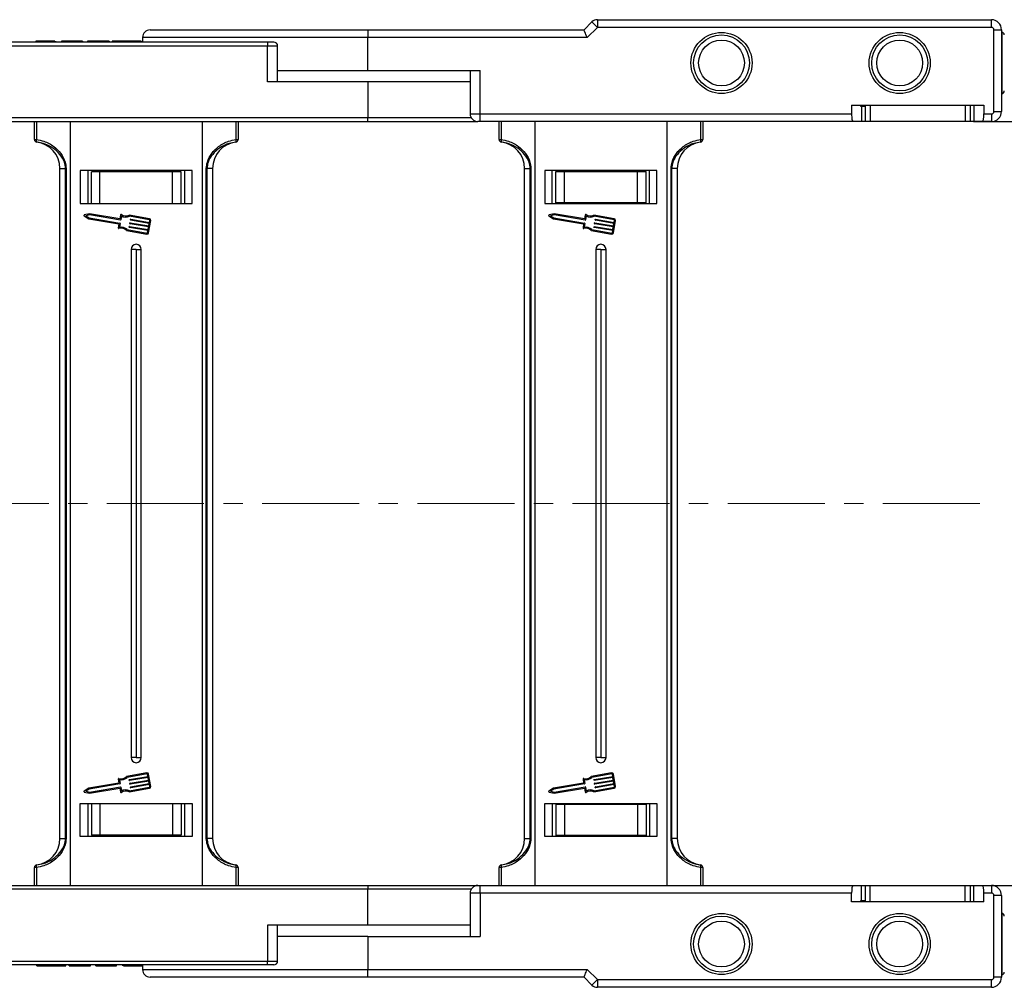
# Model space of a CAD drawing. Header units: millimetres. Extents: x -1177 to 904, y 240 to 1698.
# Tile 17 of 51: x 488 to 681, y 578 to 768. Entities that reach past the tile are written whole.
import ezdxf

# ---------------------------------------------------------------- set-up
doc = ezdxf.new("R2010")
doc.units = ezdxf.units.MM
doc.linetypes.add('CENTERX2', pattern=[20.32, 12.7, -2.54, 2.54, -2.54])
doc.styles.get("Standard").update_dxf_attribs({"font": '仿宋_GB2312.ttf', "width": 0.8})
doc.dimstyles.new('ISO-60.1', dxfattribs={"dimtxt": 15, "dimasz": 12, "dimexe": 8, "dimexo": 0.625, "dimgap": 2.5, "dimtad": 1, "dimdsep": 46, "dimtxsty": 'Standard', "dimcen": 2.5, "dimadec": 0, "dimazin": 0, "dimtfac": 1, "dimtmove": 0, "dimatfit": 3, "dimfxl": 0, "dimarcsym": 0})

# ---------------------------------------------------------------- blocks, each defined once
blk = doc.blocks.new('*D3571')
at = {"color": 0, "lineweight": -2}
for p, q in [((674.99, 747.67), (742.07, 747.67)), ((734.07, 735.67), (734.07, 609.67)), ((674.51, 597.67), (742.07, 597.67))]:
    blk.add_line(p, q, dxfattribs=at)
at = {"color": 0, "lineweight": 9}
for points in [[(732.07, 735.67), (736.07, 735.67), (734.07, 747.67)], [(732.07, 609.67), (736.07, 609.67), (734.07, 597.67)]]:
    blk.add_solid(points, dxfattribs=at)
at = {"layer": 'Defpoints', "color": 0, "lineweight": 9}
for p in [(674.37, 747.67), (673.88, 597.67), (734.07, 597.67)]:
    blk.add_point(p, dxfattribs=at)
at = {"color": 0, "lineweight": 9, "insert": (724.07, 672.67), "char_height": 15, "attachment_point": 5, "rotation": 90}
blk.add_mtext('150', dxfattribs=at)

msp = doc.modelspace()

# ---------------------------------------------------------------- linework, layer by layer
at = {"color": 7, "linetype": 'Continuous', "lineweight": 25}
for p, q in [((598.498, 765.667), (600.059, 767.227)), ((601.12, 766.167), (599.12, 764.167)), ((601.12, 767.667), (601.12, 766.167)), ((601.12, 767.667), (678.498, 767.667)), ((678.498, 766.167), (601.12, 766.167)), ((678.498, 766.167), (678.498, 767.667)), ((511.78, 764.167), (511.78, 763.267)), ((513.28, 765.667), (556.044, 765.667)), ((556.044, 765.667), (556.044, 764.167)), ((556.044, 765.667), (598.498, 765.667)), ((556.044, 757.667), (556.044, 764.167)), ((599.12, 764.167), (556.044, 764.167)), ((678.998, 749.667), (678.998, 765.667)), ((678.998, 765.667), (680.498, 765.667)), ((680.498, 765.667), (680.498, 749.667)), ((680.544, 765.167), (680.498, 765.167)), ((465.355, 762.517), (536.322, 762.517)), ((536.322, 763.267), (473.134, 763.267)), ((490.813, 763.467), (490.813, 763.267)), ((492.666, 763.467), (492.666, 763.267)), ((494.528, 763.467), (494.528, 763.267)), ((494.659, 763.467), (494.659, 763.267)), ((495.89, 763.467), (495.89, 763.267)), ((497.044, 763.467), (495.89, 763.467)), ((497.044, 763.467), (497.044, 763.267)), ((499.582, 763.467), (497.044, 763.467)), ((499.582, 763.467), (499.582, 763.267)), ((499.967, 763.467), (499.582, 763.467)), ((499.967, 763.467), (499.967, 763.267)), ((500.967, 763.467), (500.967, 763.267)), ((505.197, 763.467), (500.967, 763.467)), ((505.197, 763.467), (505.197, 763.267)), ((505.813, 763.467), (505.813, 763.267)), ((508.667, 763.467), (508.667, 763.267)), ((511.505, 763.467), (511.505, 763.267)), ((536.322, 763.267), (536.322, 762.517)), ((537.572, 763.267), (536.322, 763.267)), ((536.322, 755.467), (536.322, 762.517)), ((538.322, 755.467), (538.322, 762.517)), ((538.322, 757.667), (556.044, 757.667)), ((556.044, 757.667), (578.129, 757.667)), ((576.129, 757.667), (576.129, 749.167)), ((578.129, 749.167), (578.129, 757.667)), ((556.044, 755.467), (536.322, 755.467)), ((556.044, 755.467), (556.044, 748.417)), ((576.129, 755.467), (556.044, 755.467)), ((680.498, 753.167), (680.544, 753.167)), ((651.044, 750.867), (677.044, 750.867)), ((651.044, 750.867), (651.044, 749.167)), ((652.808, 750.867), (652.808, 750.667)), ((652.808, 750.667), (653.012, 750.667)), ((653.012, 750.667), (653.012, 747.667)), ((653.012, 750.667), (653.706, 750.667)), ((653.706, 750.867), (653.706, 747.667)), ((654.706, 750.867), (654.706, 747.667)), ((673.382, 750.867), (673.382, 747.667)), ((674.382, 747.667), (674.382, 750.867)), ((675.077, 750.867), (675.077, 747.667)), ((677.044, 750.867), (677.044, 749.167)), ((556.044, 748.417), (484.767, 748.417)), ((556.044, 747.667), (556.044, 748.417)), ((578.129, 749.167), (651.044, 749.167)), ((578.129, 747.667), (578.129, 749.167)), ((677.044, 749.167), (678.498, 749.167)), ((678.498, 749.167), (678.498, 747.667)), ((678.998, 749.667), (680.498, 749.667)), ((484.767, 747.667), (556.044, 747.667)), ((490.544, 744.13), (490.544, 747.667)), ((490.94, 747.667), (490.94, 744.13)), ((497.544, 747.667), (497.544, 672.667)), ((523.544, 672.667), (523.544, 747.667)), ((530.149, 744.13), (530.149, 747.667)), ((530.544, 747.667), (530.544, 744.13)), ((556.044, 747.667), (577.629, 747.667)), ((578.129, 747.667), (577.629, 747.667)), ((651.309, 747.667), (578.129, 747.667)), ((581.817, 744.13), (581.817, 747.667)), ((582.213, 747.667), (582.213, 744.13)), ((588.817, 747.667), (588.817, 672.667)), ((614.817, 672.667), (614.817, 747.667)), ((621.422, 744.13), (621.422, 747.667)), ((621.817, 747.667), (621.817, 744.13)), ((653.012, 747.667), (651.309, 747.667)), ((653.722, 747.667), (653.012, 747.667)), ((654.706, 747.667), (653.706, 747.667)), ((673.382, 747.667), (654.706, 747.667)), ((674.382, 747.667), (673.382, 747.667)), ((675.077, 747.667), (674.367, 747.667)), ((676.78, 747.667), (675.077, 747.667)), ((678.498, 747.667), (676.78, 747.667)), ((490.544, 744.13), (490.94, 744.13)), ((490.983, 743.635), (490.983, 743.631)), ((530.106, 743.631), (530.106, 743.635)), ((530.149, 744.13), (530.544, 744.13)), ((581.817, 744.13), (582.213, 744.13)), ((582.256, 743.635), (582.256, 743.631)), ((621.379, 743.631), (621.379, 743.635)), ((621.422, 744.13), (621.817, 744.13)), ((495.544, 738.47), (496.666, 738.47)), ((495.544, 672.667), (495.544, 738.47)), ((496.78, 738.47), (496.666, 738.47)), ((496.666, 672.667), (496.666, 738.47)), ((496.78, 738.47), (496.78, 672.667)), ((499.544, 738.067), (499.544, 731.567)), ((521.544, 738.067), (499.544, 738.067)), ((501.044, 738.067), (501.044, 731.567)), ((501.744, 731.567), (501.744, 737.767)), ((503.425, 737.767), (501.744, 737.767)), ((503.425, 731.567), (503.425, 737.767)), ((517.664, 737.767), (503.425, 737.767)), ((517.664, 731.567), (517.664, 737.767)), ((519.344, 737.767), (517.664, 737.767)), ((519.344, 731.567), (519.344, 737.767)), ((520.044, 738.067), (520.044, 731.567)), ((520.045, 738.067), (520.045, 731.567)), ((521.544, 731.567), (521.544, 738.067)), ((524.423, 738.47), (524.308, 738.47)), ((524.308, 672.667), (524.308, 738.47)), ((525.544, 738.47), (524.423, 738.47)), ((524.423, 738.47), (524.423, 672.667)), ((525.544, 738.47), (525.544, 672.667)), ((586.817, 738.47), (587.939, 738.47)), ((586.817, 672.667), (586.817, 738.47)), ((588.053, 738.47), (587.939, 738.47)), ((587.939, 672.667), (587.939, 738.47)), ((588.053, 738.47), (588.053, 672.667)), ((590.817, 738.067), (590.817, 731.567)), ((612.817, 738.067), (590.817, 738.067)), ((592.26, 731.567), (592.26, 738.067)), ((592.26, 731.567), (592.26, 738.067)), ((592.965, 731.717), (592.965, 737.837)), ((592.965, 737.837), (594.655, 737.837)), ((594.655, 731.717), (594.655, 737.837)), ((594.655, 737.837), (608.979, 737.837)), ((608.979, 731.717), (608.979, 737.837)), ((608.979, 737.837), (610.67, 737.837)), ((610.67, 731.717), (610.67, 737.837)), ((611.374, 731.567), (611.374, 738.067)), ((612.817, 731.567), (612.817, 738.067)), ((615.581, 672.667), (615.581, 738.47)), ((615.696, 738.47), (615.581, 738.47)), ((616.817, 738.47), (615.696, 738.47)), ((615.696, 738.47), (615.696, 672.667)), ((616.817, 738.47), (616.817, 672.667)), ((499.544, 731.567), (521.544, 731.567)), ((590.817, 731.567), (612.817, 731.567)), ((594.655, 731.717), (592.965, 731.717)), ((608.979, 731.717), (594.655, 731.717)), ((610.67, 731.717), (608.979, 731.717)), ((500.318, 729.136), (501.213, 728.561)), ((501.385, 729.566), (500.35, 729.321)), ((501.391, 729.358), (500.63, 729.178)), ((500.63, 729.178), (501.288, 728.755)), ((507.33, 728.55), (501.385, 729.566)), ((507.446, 728.324), (501.391, 729.358)), ((507.463, 729.328), (507.33, 728.55)), ((507.638, 729.142), (507.505, 728.365)), ((513.149, 728.591), (509.163, 729.272)), ((591.591, 729.136), (592.486, 728.561)), ((592.658, 729.566), (591.623, 729.321)), ((592.664, 729.358), (591.903, 729.178)), ((591.903, 729.178), (592.561, 728.755)), ((598.603, 728.55), (592.658, 729.566)), ((598.719, 728.324), (592.664, 729.358)), ((598.736, 729.328), (598.603, 728.55)), ((598.911, 729.142), (598.778, 728.365)), ((604.422, 728.591), (600.436, 729.272)), ((501.213, 728.561), (507.108, 727.554)), ((501.288, 728.755), (507.343, 727.721)), ((507.15, 727.495), (507.025, 726.768)), ((507.385, 727.662), (507.252, 726.885)), ((513.114, 728.39), (509.191, 729.06)), ((509.29, 727.647), (509.307, 727.747)), ((512.975, 726.966), (509.331, 727.588)), ((509.366, 727.789), (513.009, 727.167)), ((509.41, 728.35), (509.427, 728.451)), ((513.095, 727.669), (509.452, 728.291)), ((509.486, 728.492), (513.129, 727.87)), ((512.987, 725.826), (513.399, 728.238)), ((513.009, 727.167), (513.095, 727.669)), ((513.129, 727.87), (513.198, 728.272)), ((592.486, 728.561), (598.381, 727.554)), ((592.561, 728.755), (598.616, 727.721)), ((598.423, 727.495), (598.298, 726.768)), ((598.658, 727.662), (598.525, 726.885)), ((604.387, 728.39), (600.464, 729.06)), ((600.563, 727.647), (600.58, 727.747)), ((604.248, 726.966), (600.605, 727.588)), ((600.639, 727.789), (604.282, 727.167)), ((600.683, 728.35), (600.7, 728.451)), ((604.368, 727.669), (600.725, 728.291)), ((600.759, 728.492), (604.402, 727.87)), ((604.26, 725.826), (604.672, 728.238)), ((604.282, 727.167), (604.368, 727.669)), ((604.402, 727.87), (604.471, 728.272)), ((508.648, 726.256), (512.634, 725.576)), ((508.745, 726.447), (512.668, 725.777)), ((509.17, 726.943), (509.187, 727.044)), ((512.854, 726.262), (509.211, 726.884)), ((509.246, 727.085), (512.889, 726.463)), ((512.786, 725.86), (512.854, 726.262)), ((512.889, 726.463), (512.975, 726.966)), ((599.921, 726.256), (603.907, 725.576)), ((600.018, 726.447), (603.941, 725.777)), ((600.443, 726.943), (600.46, 727.044)), ((604.127, 726.262), (600.484, 726.884)), ((600.519, 727.085), (604.162, 726.463)), ((604.059, 725.86), (604.127, 726.262)), ((604.162, 726.463), (604.248, 726.966)), ((509.544, 722.567), (509.544, 672.667)), ((510.544, 722.567), (509.544, 722.567)), ((510.544, 722.567), (510.544, 672.667)), ((510.544, 722.567), (511.544, 722.567)), ((511.544, 672.667), (511.544, 722.567)), ((600.817, 722.567), (600.817, 672.667)), ((601.817, 722.567), (600.817, 722.567)), ((601.817, 722.567), (601.817, 672.667)), ((601.817, 722.567), (602.817, 722.567)), ((602.817, 672.667), (602.817, 722.567)), ((495.544, 606.863), (495.544, 672.667)), ((496.666, 606.863), (496.666, 672.667)), ((496.78, 672.667), (496.78, 606.863)), ((497.544, 672.667), (497.544, 597.667)), ((509.544, 672.667), (509.544, 622.767)), ((510.544, 672.667), (510.544, 622.767)), ((511.544, 622.767), (511.544, 672.667)), ((523.544, 597.667), (523.544, 672.667)), ((524.308, 606.863), (524.308, 672.667)), ((524.423, 672.667), (524.423, 606.863)), ((525.544, 672.667), (525.544, 606.863)), ((586.817, 606.863), (586.817, 672.667)), ((587.939, 606.863), (587.939, 672.667)), ((588.053, 672.667), (588.053, 606.863)), ((588.817, 672.667), (588.817, 597.667)), ((600.817, 672.667), (600.817, 622.767)), ((601.817, 672.667), (601.817, 622.767)), ((602.817, 622.767), (602.817, 672.667)), ((614.817, 597.667), (614.817, 672.667)), ((615.581, 606.863), (615.581, 672.667)), ((615.696, 672.667), (615.696, 606.863)), ((616.817, 672.667), (616.817, 606.863)), ((510.544, 622.767), (509.544, 622.767)), ((510.544, 622.767), (511.544, 622.767)), ((601.817, 622.767), (600.817, 622.767)), ((601.817, 622.767), (602.817, 622.767)), ((512.634, 619.757), (508.648, 619.077)), ((512.668, 619.556), (508.745, 618.886)), ((509.211, 618.449), (512.854, 619.071)), ((512.889, 618.87), (509.246, 618.248)), ((512.854, 619.071), (512.786, 619.473)), ((512.975, 618.368), (512.889, 618.87)), ((513.399, 617.095), (512.987, 619.507)), ((603.907, 619.757), (599.921, 619.077)), ((603.941, 619.556), (600.018, 618.886)), ((600.484, 618.449), (604.127, 619.071)), ((604.162, 618.87), (600.519, 618.248)), ((604.127, 619.071), (604.059, 619.473)), ((604.248, 618.368), (604.162, 618.87)), ((604.672, 617.095), (604.26, 619.507)), ((507.108, 617.779), (501.213, 616.772)), ((507.343, 617.613), (501.288, 616.578)), ((501.391, 615.975), (507.446, 617.009)), ((507.025, 618.565), (507.15, 617.838)), ((507.252, 618.448), (507.385, 617.671)), ((507.505, 616.968), (507.638, 616.191)), ((509.187, 618.289), (509.17, 618.39)), ((509.191, 616.273), (513.114, 616.943)), ((509.307, 617.586), (509.29, 617.686)), ((509.331, 617.745), (512.975, 618.368)), ((513.009, 618.167), (509.366, 617.544)), ((509.427, 616.882), (509.41, 616.983)), ((509.452, 617.042), (513.095, 617.664)), ((513.129, 617.463), (509.486, 616.841)), ((513.095, 617.664), (513.009, 618.167)), ((513.198, 617.061), (513.129, 617.463)), ((598.381, 617.779), (592.486, 616.772)), ((598.616, 617.613), (592.561, 616.578)), ((592.664, 615.975), (598.719, 617.009)), ((598.298, 618.565), (598.423, 617.838)), ((598.525, 618.448), (598.658, 617.671)), ((598.778, 616.968), (598.911, 616.191)), ((600.46, 618.289), (600.443, 618.39)), ((600.464, 616.273), (604.387, 616.943)), ((600.58, 617.586), (600.563, 617.686)), ((600.605, 617.745), (604.248, 618.368)), ((604.282, 618.167), (600.639, 617.544)), ((600.7, 616.882), (600.683, 616.983)), ((600.725, 617.042), (604.368, 617.664)), ((604.402, 617.463), (600.759, 616.841)), ((604.368, 617.664), (604.282, 618.167)), ((604.471, 617.061), (604.402, 617.463)), ((501.213, 616.772), (500.318, 616.197)), ((500.35, 616.012), (501.385, 615.767)), ((501.288, 616.578), (500.63, 616.156)), ((500.63, 616.156), (501.391, 615.975)), ((501.385, 615.767), (507.33, 616.783)), ((507.33, 616.783), (507.463, 616.005)), ((509.163, 616.061), (513.149, 616.742)), ((592.486, 616.772), (591.591, 616.197)), ((591.623, 616.012), (592.658, 615.767)), ((592.561, 616.578), (591.903, 616.156)), ((591.903, 616.156), (592.664, 615.975)), ((592.658, 615.767), (598.603, 616.783)), ((598.603, 616.783), (598.736, 616.005)), ((600.436, 616.061), (604.422, 616.742)), ((499.544, 613.767), (521.544, 613.767)), ((499.544, 607.267), (499.544, 613.767)), ((501.044, 613.767), (501.044, 607.267)), ((501.744, 613.767), (501.744, 607.567)), ((503.425, 613.767), (503.425, 607.567)), ((517.664, 613.767), (517.664, 607.567)), ((519.344, 613.767), (519.344, 607.567)), ((520.044, 613.767), (520.044, 607.267)), ((520.045, 613.767), (520.045, 607.267)), ((521.544, 613.767), (521.544, 607.267)), ((590.817, 613.767), (612.817, 613.767)), ((590.817, 607.267), (590.817, 613.767)), ((592.26, 613.767), (592.26, 607.267)), ((592.26, 613.767), (592.26, 607.267)), ((592.965, 613.617), (592.965, 607.497)), ((592.965, 613.617), (594.655, 613.617)), ((594.655, 613.617), (594.655, 607.497)), ((594.655, 613.617), (608.979, 613.617)), ((608.979, 613.617), (608.979, 607.497)), ((608.979, 613.617), (610.67, 613.617)), ((610.67, 613.617), (610.67, 607.497)), ((611.374, 613.767), (611.374, 607.267)), ((612.817, 613.767), (612.817, 607.267)), ((521.544, 607.267), (499.544, 607.267)), ((503.425, 607.567), (501.744, 607.567)), ((517.664, 607.567), (503.425, 607.567)), ((519.344, 607.567), (517.664, 607.567)), ((612.817, 607.267), (590.817, 607.267)), ((594.655, 607.497), (592.965, 607.497)), ((608.979, 607.497), (594.655, 607.497)), ((610.67, 607.497), (608.979, 607.497)), ((495.544, 606.863), (496.666, 606.863)), ((496.78, 606.863), (496.666, 606.863)), ((524.423, 606.863), (524.308, 606.863)), ((525.544, 606.863), (524.423, 606.863)), ((586.817, 606.863), (587.939, 606.863)), ((588.053, 606.863), (587.939, 606.863)), ((615.696, 606.863), (615.581, 606.863)), ((616.817, 606.863), (615.696, 606.863)), ((490.983, 601.702), (490.983, 601.698)), ((530.106, 601.698), (530.106, 601.702)), ((582.256, 601.702), (582.256, 601.698)), ((621.379, 601.698), (621.379, 601.702)), ((490.544, 597.667), (490.544, 601.203)), ((490.94, 601.203), (490.544, 601.203)), ((490.94, 601.203), (490.94, 597.667)), ((530.149, 597.667), (530.149, 601.203)), ((530.544, 601.203), (530.149, 601.203)), ((530.544, 601.203), (530.544, 597.667)), ((581.817, 597.667), (581.817, 601.203)), ((582.213, 601.203), (581.817, 601.203)), ((582.213, 601.203), (582.213, 597.667)), ((621.422, 597.667), (621.422, 601.203)), ((621.817, 601.203), (621.422, 601.203)), ((621.817, 601.203), (621.817, 597.667)), ((484.767, 597.667), (556.044, 597.667)), ((556.044, 597.667), (577.629, 597.667)), ((556.044, 597.667), (556.044, 596.917)), ((577.629, 597.667), (578.129, 597.667)), ((578.129, 596.167), (578.129, 597.667)), ((578.129, 597.667), (651.309, 597.667)), ((651.309, 597.667), (653.012, 597.667)), ((653.012, 594.667), (653.012, 597.667)), ((653.012, 597.667), (653.706, 597.667)), ((653.706, 597.667), (653.706, 594.467)), ((653.706, 597.667), (654.706, 597.667)), ((654.706, 594.467), (654.706, 597.667)), ((654.706, 597.667), (673.382, 597.667)), ((673.382, 594.467), (673.382, 597.667)), ((673.382, 597.667), (674.382, 597.667)), ((674.382, 594.467), (674.382, 597.667)), ((674.382, 597.667), (675.077, 597.667)), ((675.077, 594.467), (675.077, 597.667)), ((675.077, 597.667), (676.78, 597.667)), ((676.78, 597.667), (678.498, 597.667)), ((678.498, 597.667), (678.498, 596.167)), ((556.044, 596.917), (484.767, 596.917)), ((556.044, 589.867), (556.044, 596.917)), ((576.129, 596.167), (576.129, 587.667)), ((651.044, 596.167), (578.129, 596.167)), ((578.129, 596.167), (578.129, 587.667)), ((651.044, 594.467), (651.044, 596.167)), ((677.044, 594.467), (677.044, 596.167)), ((678.498, 596.167), (677.044, 596.167)), ((678.998, 579.667), (678.998, 595.667)), ((680.498, 595.667), (678.998, 595.667)), ((680.498, 595.667), (680.498, 579.667)), ((677.044, 594.467), (651.044, 594.467)), ((653.012, 594.667), (652.808, 594.667)), ((652.808, 594.667), (652.808, 594.467)), ((653.722, 594.667), (653.012, 594.667)), ((680.544, 592.167), (680.498, 592.167)), ((536.322, 589.867), (536.322, 582.817)), ((556.044, 589.867), (536.322, 589.867)), ((538.322, 582.817), (538.322, 589.867)), ((576.129, 589.867), (556.044, 589.867)), ((556.044, 587.667), (538.322, 587.667)), ((556.044, 587.667), (556.044, 581.167)), ((556.044, 587.667), (578.129, 587.667)), ((465.355, 582.817), (536.322, 582.817)), ((536.322, 582.067), (536.322, 582.817)), ((536.322, 582.067), (473.134, 582.067)), ((491.044, 581.867), (491.044, 582.067)), ((493.881, 581.867), (493.881, 582.067)), ((496.736, 581.867), (496.736, 582.067)), ((497.351, 581.867), (497.351, 582.067)), ((497.351, 581.867), (501.582, 581.867)), ((501.582, 581.867), (501.582, 582.067)), ((502.582, 581.867), (502.582, 582.067)), ((502.582, 581.867), (502.967, 581.867)), ((502.967, 581.867), (502.967, 582.067)), ((502.967, 581.867), (505.505, 581.867)), ((505.505, 581.867), (505.505, 582.067)), ((505.505, 581.867), (506.659, 581.867)), ((506.659, 581.867), (506.659, 582.067)), ((507.89, 581.867), (507.89, 582.067)), ((508.021, 581.867), (508.021, 582.067)), ((509.883, 581.867), (509.883, 582.067)), ((511.736, 581.867), (511.736, 582.067)), ((511.78, 582.067), (511.78, 581.167)), ((537.572, 582.067), (536.322, 582.067)), ((556.044, 581.167), (599.12, 581.167)), ((556.044, 579.667), (556.044, 581.167)), ((599.12, 581.167), (601.12, 579.167)), ((556.044, 579.667), (513.28, 579.667)), ((598.498, 579.667), (556.044, 579.667)), ((600.059, 578.106), (598.498, 579.667)), ((601.12, 579.167), (678.498, 579.167)), ((601.12, 579.167), (601.12, 577.667)), ((678.498, 577.667), (678.498, 579.167)), ((680.498, 579.667), (678.998, 579.667)), ((680.498, 580.167), (680.544, 580.167)), ((678.498, 577.667), (601.12, 577.667))]:
    msp.add_line(p, q, dxfattribs=at)
at = {"color": 8, "linetype": 'Continuous', "lineweight": 25}
for p, q in [((556.044, 764.167), (511.78, 764.167)), ((680.544, 765.167), (680.544, 753.167)), ((536.322, 762.517), (538.322, 762.517)), ((576.33, 748.417), (556.044, 748.417)), ((576.129, 749.167), (578.129, 749.167)), ((576.33, 596.917), (556.044, 596.917)), ((578.129, 596.167), (576.129, 596.167)), ((680.544, 592.167), (680.544, 580.167)), ((536.322, 582.817), (538.322, 582.817)), ((511.78, 581.167), (556.044, 581.167))]:
    msp.add_line(p, q, dxfattribs=at)
at = {"color": 1, "linetype": 'CENTERX2', "lineweight": 13, "ltscale": 1.5}
msp.add_line((676.249, 672.667), (-438.979, 672.667), dxfattribs=at)
at = {"color": 7, "linetype": 'Continuous', "lineweight": 25, "flags": 128}
for points in [[(601.12, 766.167), (600.913, 766.373), (600.714, 766.572), (600.53, 766.756), (600.37, 766.917), (600.238, 767.048), (600.14, 767.146), (600.08, 767.207), (600.059, 767.227)], [(599.12, 764.167), (598.999, 764.459), (598.882, 764.741), (598.775, 765), (598.68, 765.227), (598.603, 765.414), (598.546, 765.552), (598.51, 765.638), (598.498, 765.667)], [(598.498, 579.667), (598.508, 579.689), (598.536, 579.757), (598.582, 579.867), (598.644, 580.017), (598.72, 580.202), (598.809, 580.417), (598.907, 580.654), (599.012, 580.906), (599.12, 581.167)], [(600.059, 578.106), (600.08, 578.126), (600.14, 578.187), (600.238, 578.285), (600.37, 578.417), (600.53, 578.577), (600.714, 578.761), (600.913, 578.96), (601.12, 579.167)]]:
    msp.add_lwpolyline(points, dxfattribs=at)
at = {"color": 7, "linetype": 'Continuous', "lineweight": 25}
for centre, radius in [((625.498, 759.167), 6), ((625.498, 759.167), 5.5), ((660.498, 759.167), 6), ((660.498, 759.167), 5.5), ((625.498, 759.167), 4.5), ((660.498, 759.167), 4.5), ((625.498, 586.167), 6), ((660.498, 586.167), 6), ((625.498, 586.167), 5.5), ((625.498, 586.167), 4.5), ((660.498, 586.167), 5.5), ((660.498, 586.167), 4.5)]:
    msp.add_circle(centre, radius, dxfattribs=at)
for centre, radius, start, end in [((601.12, 766.167), 1.5, 90, 135), ((678.498, 765.667), 2, 0, 90), ((678.498, 765.667), 0.5, 0, 90), ((513.28, 764.167), 1.5, 90, 180), ((680.544, 764.667), 0.5, 0, 90), ((537.572, 762.517), 0.75, 0, 90), ((680.544, 753.667), 0.5, 270, 0), ((577.629, 749.167), 1.5, 180, 270), ((678.498, 749.667), 0.5, 270, 0), ((678.498, 749.667), 2, 270, 0), ((491.044, 744.131), 0.499, 180.05137, 263.03052), ((491.044, 744.127), 0.5, 180, 262.94587), ((491.673, 743.945), 0.756, 165.8394, 204.20349), ((490.344, 738.47), 5.2, 0, 82.94587), ((530.744, 738.47), 5.2, 97.05413, 180), ((529.416, 743.945), 0.756, 335.79651, 14.1606), ((530.045, 744.131), 0.499, 276.96948, 359.94863), ((530.044, 744.127), 0.5, 277.05413, 0), ((582.317, 744.131), 0.499, 180.06329, 263.02634), ((582.317, 744.127), 0.5, 180, 262.94587), ((582.946, 743.945), 0.756, 165.8394, 204.20349), ((581.617, 738.47), 5.2, 0, 82.94587), ((622.017, 738.47), 5.2, 97.05413, 180), ((620.689, 743.945), 0.756, 335.77675, 14.18036), ((621.318, 744.131), 0.499, 276.96465, 359.94573), ((621.317, 744.127), 0.5, 277.05413, 0), ((500.373, 729.221), 0.102, 103.32833, 237.28541), ((507.563, 729.311), 0.102, 54.79186, 170.30687), ((508.496, 730.632), 1.515, 234.79186, 296.12453), ((508.496, 730.632), 1.719, 240.07022, 293.86617), ((591.646, 729.221), 0.102, 103.32833, 237.28541), ((598.836, 729.311), 0.102, 54.79186, 170.30687), ((599.769, 730.632), 1.515, 234.79186, 296.12453), ((599.769, 730.632), 1.719, 240.07022, 293.86617), ((507.099, 727.504), 0.051, 350.30687, 80.30687), ((507.335, 727.67), 0.051, 350.30687, 80.30687), ((507.455, 728.374), 0.051, 260.30687, 350.30687), ((509.34, 727.638), 0.051, 170.30687, 260.30687), ((509.357, 727.739), 0.051, 80.30687, 170.30687), ((509.46, 728.342), 0.051, 170.30687, 260.30687), ((509.477, 728.442), 0.051, 80.30687, 170.30687), ((513.097, 728.289), 0.102, 350.30687, 80.30687), ((513.097, 728.289), 0.306, 350.30687, 80.30687), ((598.372, 727.504), 0.051, 350.30687, 80.30687), ((598.608, 727.67), 0.051, 350.30687, 80.30687), ((598.728, 728.374), 0.051, 260.30687, 350.30687), ((600.613, 727.638), 0.051, 170.30687, 260.30687), ((600.63, 727.739), 0.051, 80.30687, 170.30687), ((600.733, 728.342), 0.051, 170.30687, 260.30687), ((600.75, 728.442), 0.051, 80.30687, 170.30687), ((604.37, 728.289), 0.102, 350.30687, 80.30687), ((604.37, 728.289), 0.306, 350.30687, 80.30687), ((507.126, 726.751), 0.102, 170.30687, 285.82188), ((507.567, 725.195), 1.515, 44.48921, 105.82188), ((507.567, 725.195), 1.719, 46.74758, 100.54353), ((509.22, 726.935), 0.051, 170.30687, 260.30687), ((509.237, 727.035), 0.051, 80.30687, 170.30687), ((512.685, 725.877), 0.306, 260.30687, 350.30687), ((512.685, 725.877), 0.102, 260.30687, 350.30687), ((598.399, 726.751), 0.102, 170.30687, 285.82188), ((598.84, 725.195), 1.515, 44.48921, 105.82188), ((598.84, 725.195), 1.719, 46.74758, 100.54353), ((600.493, 726.935), 0.051, 170.30687, 260.30687), ((600.51, 727.035), 0.051, 80.30687, 170.30687), ((603.958, 725.877), 0.306, 260.30687, 350.30687), ((603.958, 725.877), 0.102, 260.30687, 350.30687), ((510.544, 722.567), 1, 0, 180), ((601.817, 722.567), 1, 0, 180), ((510.544, 622.767), 1, 180, 0), ((601.817, 622.767), 1, 180, 0), ((507.567, 620.139), 1.515, 254.17812, 315.51079), ((507.567, 620.139), 1.719, 259.45647, 313.25242), ((512.685, 619.456), 0.306, 9.69313, 99.69313), ((512.685, 619.456), 0.102, 9.69313, 99.69313), ((598.84, 620.139), 1.515, 254.17812, 315.51079), ((598.84, 620.139), 1.719, 259.45647, 313.25242), ((603.958, 619.456), 0.306, 9.69313, 99.69313), ((603.958, 619.456), 0.102, 9.69313, 99.69313), ((507.126, 618.582), 0.102, 74.17812, 189.69313), ((507.099, 617.829), 0.051, 279.69313, 9.69313), ((507.335, 617.663), 0.051, 279.69313, 9.69313), ((507.455, 616.959), 0.051, 9.69313, 99.69313), ((509.22, 618.399), 0.051, 99.69313, 189.69313), ((509.237, 618.298), 0.051, 189.69313, 279.69313), ((509.34, 617.695), 0.051, 99.69313, 189.69313), ((509.357, 617.595), 0.051, 189.69313, 279.69313), ((509.46, 616.991), 0.051, 99.69313, 189.69313), ((513.097, 617.044), 0.102, 279.69313, 9.69313), ((513.097, 617.044), 0.306, 279.69313, 9.69313), ((598.399, 618.582), 0.102, 74.17812, 189.69313), ((598.372, 617.829), 0.051, 279.69313, 9.69313), ((598.608, 617.663), 0.051, 279.69313, 9.69313), ((598.728, 616.959), 0.051, 9.69313, 99.69313), ((600.493, 618.399), 0.051, 99.69313, 189.69313), ((600.51, 618.298), 0.051, 189.69313, 279.69313), ((600.613, 617.695), 0.051, 99.69313, 189.69313), ((600.63, 617.595), 0.051, 189.69313, 279.69313), ((600.733, 616.991), 0.051, 99.69313, 189.69313), ((604.37, 617.044), 0.102, 279.69313, 9.69313), ((604.37, 617.044), 0.306, 279.69313, 9.69313), ((500.373, 616.112), 0.102, 122.71459, 256.67167), ((507.563, 616.022), 0.102, 189.69313, 305.20814), ((508.496, 614.701), 1.515, 63.87547, 125.20814), ((508.496, 614.701), 1.719, 66.13383, 119.92978), ((509.477, 616.891), 0.051, 189.69313, 279.69313), ((591.646, 616.112), 0.102, 122.71459, 256.67167), ((598.836, 616.022), 0.102, 189.69313, 305.20814), ((599.769, 614.701), 1.515, 63.87547, 125.20814), ((599.769, 614.701), 1.719, 66.13383, 119.92978), ((600.75, 616.891), 0.051, 189.69313, 279.69313), ((490.344, 606.863), 5.2, 277.05413, 0), ((530.744, 606.863), 5.2, 180, 262.94587), ((581.617, 606.863), 5.2, 277.05413, 0), ((622.017, 606.863), 5.2, 180, 262.94587), ((491.044, 601.206), 0.5, 97.05413, 180), ((491.044, 601.202), 0.499, 96.96858, 179.95038), ((491.673, 601.388), 0.757, 155.79717, 194.16009), ((530.044, 601.206), 0.5, 0, 82.94587), ((529.416, 601.388), 0.757, 345.83991, 24.20283), ((530.045, 601.202), 0.499, 0.04962, 83.03142), ((582.317, 601.206), 0.5, 97.05413, 180), ((582.317, 601.202), 0.499, 96.97277, 179.93847), ((582.946, 601.388), 0.757, 155.79717, 194.16009), ((621.317, 601.206), 0.5, 0, 82.94587), ((620.689, 601.388), 0.756, 345.82015, 24.22259), ((621.318, 601.202), 0.499, 0.05252, 83.03625), ((577.629, 596.167), 1.5, 90, 180), ((678.498, 595.667), 2, 0, 90), ((678.498, 595.667), 0.5, 0, 90), ((680.544, 591.667), 0.5, 0, 90), ((537.572, 582.817), 0.75, 270, 0), ((513.28, 581.167), 1.5, 180, 270), ((680.544, 580.667), 0.5, 270, 0), ((678.498, 579.667), 0.5, 270, 0), ((678.498, 579.667), 2, 270, 0), ((601.12, 579.167), 1.5, 225, 270)]:
    msp.add_arc(centre, radius, start, end, dxfattribs=at)
for centre, start_param, end_param in [((651.309, 749.167), 1.5707963, 3.1415927), ((676.78, 749.167), 3.1415927, 4.712389), ((651.309, 596.167), 0, 1.5707963), ((676.78, 596.167), 4.712389, 6.2831853)]:
    msp.add_ellipse(centre, major_axis=(0, 1.5), ratio=0.176327, start_param=start_param, end_param=end_param, dxfattribs=at)
for points, knots in [([(492.666, 763.467), (492.373, 763.467), (491.79, 763.467), (491.125, 763.467), (490.848, 763.467), (490.824, 763.467), (490.813, 763.467)], [0, 0, 0, 0, 0.28024506, 0.55842121, 0.77883814, 1, 1, 1, 1]), ([(494.528, 763.467), (494.434, 763.467), (494.245, 763.467), (493.584, 763.467), (493.014, 763.467), (492.666, 763.467)], [0, 0, 0, 0, 0.280121, 0.5603012, 1, 1, 1, 1]), ([(508.667, 763.467), (508.224, 763.467), (507.338, 763.467), (506.344, 763.467), (505.87, 763.467), (505.832, 763.467), (505.813, 763.467)], [0, 0, 0, 0, 0.2799449, 0.5587165, 0.7790502, 1, 1, 1, 1]), ([(511.505, 763.467), (511.476, 763.467), (511.417, 763.467), (510.717, 763.467), (509.711, 763.467), (509.016, 763.467), (508.667, 763.467)], [0, 0, 0, 0, 0.2805587, 0.5594749, 0.7794167, 1, 1, 1, 1]), ([(490.94, 744.13), (491.432, 744.044), (492.659, 743.829), (494.354, 742.898), (495.765, 741.452), (496.621, 739.941), (496.735, 738.893), (496.78, 738.47)], [0, 0, 0, 0, 0.1717579, 0.4284861, 0.6465017, 0.8576656, 1, 1, 1, 1]), ([(496.666, 738.47), (496.613, 738.878), (496.483, 739.892), (495.569, 741.29), (494.167, 742.586), (492.615, 743.332), (491.494, 743.578), (491.041, 743.629), (490.983, 743.635)], [0, 0, 0, 0, 0.1442727, 0.3583672, 0.5770603, 0.8312296, 0.978367, 1, 1, 1, 1]), ([(524.308, 738.47), (524.354, 738.893), (524.468, 739.941), (525.323, 741.452), (526.735, 742.898), (528.43, 743.829), (529.657, 744.044), (530.149, 744.13)], [0, 0, 0, 0, 0.1423344, 0.3534983, 0.5715139, 0.8282421, 1, 1, 1, 1]), ([(530.106, 743.635), (529.655, 743.562), (528.526, 743.378), (526.922, 742.581), (525.519, 741.292), (524.605, 739.891), (524.476, 738.878), (524.423, 738.47)], [0, 0, 0, 0, 0.1686997, 0.42289, 0.641601, 0.8557168, 1, 1, 1, 1]), ([(582.213, 744.13), (582.705, 744.044), (583.932, 743.828), (585.627, 742.898), (587.038, 741.452), (587.894, 739.941), (588.008, 738.893), (588.053, 738.47)], [0, 0, 0, 0, 0.171752, 0.4284808, 0.646497, 0.8576673, 1, 1, 1, 1]), ([(587.939, 738.47), (587.886, 738.878), (587.756, 739.892), (586.842, 741.29), (585.44, 742.586), (583.888, 743.332), (582.767, 743.578), (582.314, 743.629), (582.256, 743.635)], [0, 0, 0, 0, 0.1442726, 0.3583673, 0.5770605, 0.8312362, 0.9783737, 1, 1, 1, 1]), ([(615.581, 738.47), (615.627, 738.893), (615.741, 739.941), (616.596, 741.452), (618.008, 742.898), (619.703, 743.828), (620.93, 744.044), (621.422, 744.13)], [0, 0, 0, 0, 0.1423355, 0.3535004, 0.5715175, 0.8282473, 1, 1, 1, 1]), ([(621.379, 743.635), (620.928, 743.562), (619.799, 743.378), (618.195, 742.581), (616.792, 741.292), (615.878, 739.891), (615.749, 738.878), (615.696, 738.47)], [0, 0, 0, 0, 0.1686945, 0.4228807, 0.6415935, 0.8557145, 1, 1, 1, 1]), ([(496.78, 606.863), (496.735, 606.44), (496.621, 605.392), (495.765, 603.881), (494.354, 602.435), (492.659, 601.505), (491.432, 601.289), (490.94, 601.203)], [0, 0, 0, 0, 0.1423329, 0.3534985, 0.5715131, 0.8282415, 1, 1, 1, 1]), ([(490.983, 601.698), (491.434, 601.771), (492.563, 601.955), (494.167, 602.752), (495.57, 604.041), (496.483, 605.442), (496.613, 606.455), (496.666, 606.863)], [0, 0, 0, 0, 0.1687002, 0.4228913, 0.641603, 0.855715, 1, 1, 1, 1]), ([(530.149, 601.203), (529.657, 601.289), (528.43, 601.505), (526.735, 602.435), (525.323, 603.881), (524.468, 605.392), (524.354, 606.44), (524.308, 606.863)], [0, 0, 0, 0, 0.1717585, 0.4284869, 0.6465015, 0.8576671, 1, 1, 1, 1]), ([(524.423, 606.863), (524.476, 606.455), (524.605, 605.441), (525.519, 604.043), (526.922, 602.747), (528.474, 602.001), (529.595, 601.755), (530.048, 601.704), (530.106, 601.698)], [0, 0, 0, 0, 0.1442711, 0.3583682, 0.5770609, 0.8312299, 0.978367, 1, 1, 1, 1]), ([(588.053, 606.863), (588.008, 606.44), (587.894, 605.392), (587.038, 603.881), (585.627, 602.435), (583.932, 601.505), (582.705, 601.289), (582.213, 601.203)], [0, 0, 0, 0, 0.1423312, 0.3535032, 0.5715184, 0.8282475, 1, 1, 1, 1]), ([(582.256, 601.698), (582.707, 601.771), (583.836, 601.955), (585.44, 602.752), (586.843, 604.041), (587.756, 605.442), (587.886, 606.455), (587.939, 606.863)], [0, 0, 0, 0, 0.1686937, 0.4228911, 0.6416029, 0.8557151, 1, 1, 1, 1]), ([(621.422, 601.203), (620.93, 601.289), (619.703, 601.505), (618.008, 602.435), (616.596, 603.881), (615.741, 605.392), (615.627, 606.44), (615.581, 606.863)], [0, 0, 0, 0, 0.1717532, 0.4284833, 0.6464994, 0.8576661, 1, 1, 1, 1]), ([(615.696, 606.863), (615.749, 606.455), (615.878, 605.441), (616.793, 604.043), (618.195, 602.747), (619.747, 602.001), (620.868, 601.755), (621.321, 601.704), (621.379, 601.698)], [0, 0, 0, 0, 0.1442735, 0.3583757, 0.5770702, 0.8312352, 0.9783735, 1, 1, 1, 1]), ([(491.044, 581.867), (491.073, 581.867), (491.132, 581.867), (491.832, 581.867), (492.838, 581.867), (493.533, 581.867), (493.881, 581.867)], [0, 0, 0, 0, 0.2805611, 0.5594727, 0.7794273, 1, 1, 1, 1]), ([(493.881, 581.867), (494.325, 581.867), (495.211, 581.867), (496.205, 581.867), (496.679, 581.867), (496.717, 581.867), (496.736, 581.867)], [0, 0, 0, 0, 0.2799438, 0.5587143, 0.7790525, 1, 1, 1, 1]), ([(508.021, 581.867), (508.115, 581.867), (508.304, 581.867), (508.964, 581.867), (509.534, 581.867), (509.883, 581.867)], [0, 0, 0, 0, 0.2801302, 0.5603069, 1, 1, 1, 1]), ([(509.883, 581.867), (510.175, 581.867), (510.759, 581.867), (511.424, 581.867), (511.701, 581.867), (511.724, 581.867), (511.736, 581.867)], [0, 0, 0, 0, 0.2802293, 0.5584236, 0.7788356, 1, 1, 1, 1])]:
    msp.add_open_spline(points, degree=3, knots=knots, dxfattribs=at)

# ---------------------------------------------------------------- dimensions: what is measured, and where the dimension line sits
at = {"color": 5, "lineweight": 9}
dim = msp.add_linear_dim(base=(734.074, 597.667), p1=(674.367, 747.667), p2=(673.882, 597.667), angle=90, dimstyle='ISO-60.1', dxfattribs=at)
dim.commit()
dim.dimension.update_dxf_attribs({"geometry": '*D3571', "text_midpoint": (724.074, 672.667)})

doc.saveas('drawing.dxf')
